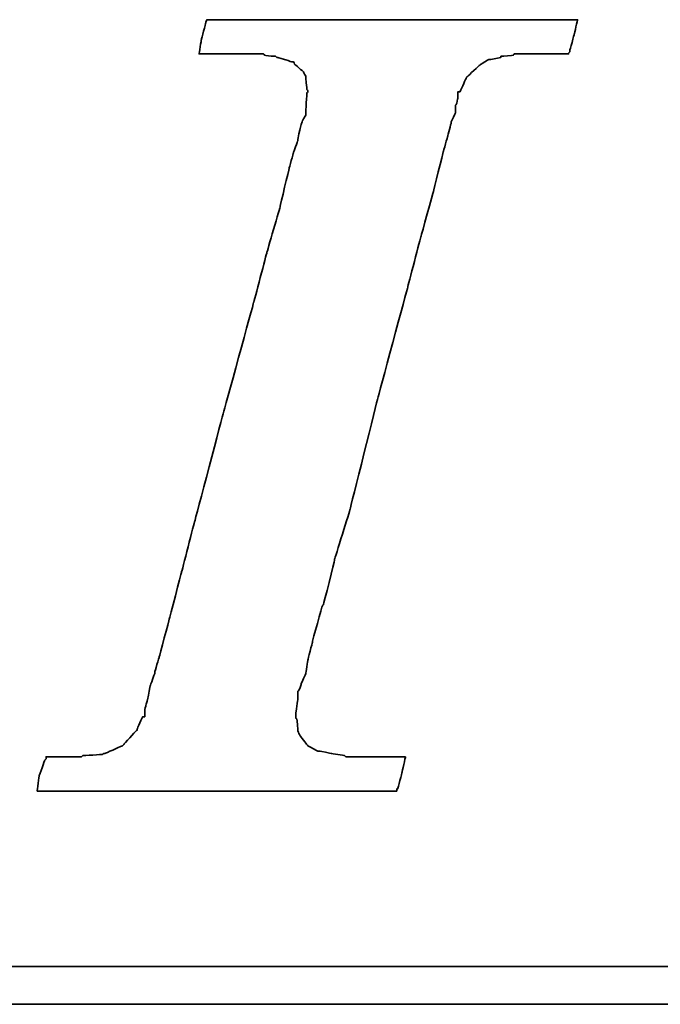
# Model space of a CAD drawing. Header units: millimetres. Extents: x 714 to 1297, y 174 to 394.
# Tile 32 of 51: x 1121.3 to 1125.09, y 225.51 to 231.34. Entities that reach past the tile are written whole.
import ezdxf

# ---------------------------------------------------------------- set-up
doc = ezdxf.new("R2010")
doc.units = ezdxf.units.MM
doc.header["$LTSCALE"] = 10
doc.layers.add('DIM', color=4, linetype='Continuous')
doc.layers.add('layer 1', color=7, linetype='Continuous')

# ---------------------------------------------------------------- blocks, each defined once
blk = doc.blocks.new('TBI MOTION logo(完整正式版)')
at = {"layer": 'layer 1', "color": 22, "lineweight": 35}
for points, knots in [([(-40.59125, -7.94375), (-40.59125, -7.94375), (-40.97375, -7.94375), (-40.97375, -7.94375), (-40.97375, -7.94375), (-40.97375, -7.94375), (-41.38125, -7.94375), (-41.38125, -7.94375), (-41.38125, -7.94375), (-41.38125, -7.94375), (-41.54875, -7.94375), (-41.54875, -7.94375), (-41.54875, -7.94375), (-41.54875, -7.94375), (-41.59875, -7.94375), (-41.59875, -7.94375), (-41.59875, -7.94375), (-41.59875, -7.94375), (-41.88375, -7.94375), (-41.88375, -7.94375), (-41.88375, -7.94375), (-41.88375, -7.94375), (-41.90875, -7.91875), (-41.90875, -7.91875), (-41.90875, -7.91875), (-41.90875, -7.91875), (-42.19875, -7.87125), (-42.19875, -7.87125), (-42.19875, -7.87125), (-42.19875, -7.87125), (-42.43875, -7.82375), (-42.43875, -7.82375), (-42.43875, -7.82375), (-42.43875, -7.82375), (-42.45875, -7.82375), (-42.45875, -7.82375), (-42.45875, -7.82375), (-42.45875, -7.82375), (-42.48625, -7.82375), (-42.48625, -7.82375), (-42.48625, -7.82375), (-42.48625, -7.82375), (-42.67625, -7.72375), (-42.67625, -7.72375), (-42.67625, -7.72375), (-42.67625, -7.72375), (-42.70125, -7.70375), (-42.70125, -7.70375), (-42.70125, -7.70375), (-42.70125, -7.70375), (-42.72375, -7.67875), (-42.72375, -7.67875), (-42.72375, -7.67875), (-42.72375, -7.67875), (-42.86875, -7.48875), (-42.86875, -7.48875), (-42.86875, -7.48875), (-42.86875, -7.48875), (-42.89375, -7.43875), (-42.89375, -7.43875), (-42.89375, -7.43875), (-42.89375, -7.43875), (-42.91875, -7.38875), (-42.91875, -7.38875), (-42.91875, -7.38875), (-42.91875, -7.38875), (-42.93875, -7.12875), (-42.93875, -7.12875), (-42.93875, -7.12875), (-42.93875, -7.12875), (-42.96375, -7.10375), (-42.96375, -7.10375), (-42.96375, -7.10375), (-42.96375, -7.10375), (-42.96375, -7.05375), (-42.96375, -7.05375), (-42.96375, -7.05375), (-42.96375, -7.05375), (-42.96375, -7.00875), (-42.96375, -7.00875), (-42.96375, -7.00875), (-42.96375, -7.00875), (-42.91875, -6.69625), (-42.91875, -6.69625), (-42.91875, -6.69625), (-42.91875, -6.69625), (-42.91875, -6.62375), (-42.91875, -6.62375), (-42.91875, -6.62375), (-42.91875, -6.62375), (-42.91875, -6.59625), (-42.91875, -6.59625), (-42.91875, -6.59625), (-42.91875, -6.59625), (-42.91875, -6.57375), (-42.91875, -6.57375), (-42.91875, -6.57375), (-42.91875, -6.57375), (-42.91875, -6.52875), (-42.91875, -6.52875), (-42.91875, -6.52875), (-42.91875, -6.52875), (-42.89375, -6.50375), (-42.89375, -6.50375), (-42.89375, -6.50375), (-42.89375, -6.50375), (-42.84375, -6.38375), (-42.84375, -6.38375), (-42.84375, -6.38375), (-42.84375, -6.38375), (-42.84375, -6.35875), (-42.84375, -6.35875), (-42.84375, -6.35875), (-42.84375, -6.35875), (-42.74625, -6.14375), (-42.74625, -6.14375), (-42.74625, -6.14375), (-42.74625, -6.14375), (-42.70125, -5.85375), (-42.70125, -5.85375), (-42.70125, -5.85375), (-42.70125, -5.85375), (-42.60375, -5.47125), (-42.60375, -5.47125), (-42.60375, -5.47125), (-42.60375, -5.47125), (-42.60375, -5.44875), (-42.60375, -5.44875), (-42.60375, -5.44875), (-42.60375, -5.44875), (-42.38875, -4.67875), (-42.38875, -4.67875), (-42.38875, -4.67875), (-42.38875, -4.67875), (-42.36375, -4.65375), (-42.36375, -4.65375), (-42.36375, -4.65375), (-42.36375, -4.65375), (-42.12375, -3.69625), (-42.12375, -3.69625), (-42.12375, -3.69625), (-42.12375, -3.69625), (-42.12375, -3.67374), (-42.12375, -3.67374), (-42.12375, -3.67374), (-42.12375, -3.67374), (-41.78875, -2.59374), (-41.78875, -2.59374), (-41.78875, -2.59374), (-41.78875, -2.59374), (-41.18875, -0.19375), (-41.18875, -0.19375), (-41.18875, -0.19375), (-41.18875, -0.19375), (-40.54375, 2.20624), (-40.54375, 2.20624), (-40.54375, 2.20624), (-40.54375, 2.20624), (-40.25375, 3.30875), (-40.25375, 3.30875), (-40.25375, 3.30875), (-40.25375, 3.30875), (-39.98875, 4.27125), (-39.98875, 4.27125), (-39.98875, 4.27125), (-39.98875, 4.27125), (-39.77375, 5.13125), (-39.77375, 5.13125), (-39.77375, 5.13125), (-39.77375, 5.13125), (-39.67875, 5.47125), (-39.67875, 5.47125), (-39.67875, 5.47125), (-39.67875, 5.47125), (-39.60375, 5.75625), (-39.60375, 5.75625), (-39.60375, 5.75625), (-39.60375, 5.75625), (-39.60375, 5.78125), (-39.60375, 5.78125), (-39.60375, 5.78125), (-39.60375, 5.78125), (-39.50875, 5.97125), (-39.50875, 5.97125), (-39.50875, 5.97125), (-39.50875, 5.97125), (-39.50875, 6.13875), (-39.50875, 6.13875), (-39.50875, 6.13875), (-39.50875, 6.13875), (-39.48625, 6.16625), (-39.48625, 6.16625), (-39.48625, 6.16625), (-39.48625, 6.16625), (-39.46125, 6.28625), (-39.46125, 6.28625), (-39.46125, 6.28625), (-39.46125, 6.28625), (-39.46125, 6.42625), (-39.46125, 6.42625), (-39.46125, 6.42625), (-39.46125, 6.42625), (-39.41375, 6.42625), (-39.41375, 6.42625), (-39.41375, 6.42625), (-39.41375, 6.42625), (-39.29375, 6.69125), (-39.29375, 6.69125), (-39.29375, 6.69125), (-39.29375, 6.69125), (-39.26875, 6.74125), (-39.26875, 6.74125), (-39.26875, 6.74125), (-39.26875, 6.74125), (-39.24375, 6.76625), (-39.24375, 6.76625), (-39.24375, 6.76625), (-39.24375, 6.76625), (-38.98375, 7.00624), (-38.98375, 7.00624), (-38.98375, 7.00624), (-38.98375, 7.00624), (-38.95625, 7.02624), (-38.95625, 7.02624), (-38.95625, 7.02624), (-38.95625, 7.02624), (-38.78875, 7.12624), (-38.78875, 7.12624), (-38.78875, 7.12624), (-38.78875, 7.12624), (-38.76375, 7.12624), (-38.76375, 7.12624), (-38.76375, 7.12624), (-38.76375, 7.12624), (-38.74375, 7.12624), (-38.74375, 7.12624), (-38.74375, 7.12624), (-38.74375, 7.12624), (-38.52875, 7.17125), (-38.52875, 7.17125), (-38.52875, 7.17125), (-38.52875, 7.17125), (-38.52875, 7.19624), (-38.52875, 7.19624), (-38.52875, 7.19624), (-38.52875, 7.19624), (-38.50375, 7.19624), (-38.50375, 7.19624), (-38.50375, 7.19624), (-38.50375, 7.19624), (-38.26125, 7.21875), (-38.26125, 7.21875), (-38.26125, 7.21875), (-38.26125, 7.21875), (-38.23875, 7.24624), (-38.23875, 7.24624), (-38.23875, 7.24624), (-38.23875, 7.24624), (-38.21625, 7.24624), (-38.21625, 7.24624), (-38.21625, 7.24624), (-38.21625, 7.24624), (-38.18875, 7.24624), (-38.18875, 7.24624), (-38.18875, 7.24624), (-38.18875, 7.24624), (-37.90375, 7.24624), (-37.90375, 7.24624), (-37.90375, 7.24624), (-37.90375, 7.24624), (-37.85375, 7.24624), (-37.85375, 7.24624), (-37.85375, 7.24624), (-37.85375, 7.24624), (-37.75875, 7.24624), (-37.75875, 7.24624), (-37.75875, 7.24624), (-37.75875, 7.24624), (-37.42375, 7.24624), (-37.42375, 7.24624), (-37.42375, 7.24624), (-37.42375, 7.24624), (-37.08875, 7.24624), (-37.08875, 7.24624), (-37.08875, 7.24624), (-37.08875, 7.24624), (-37.06375, 7.24624), (-37.06375, 7.24624), (-37.06375, 7.24624), (-37.06375, 7.24624), (-37.06375, 7.26624), (-37.06375, 7.26624), (-37.06375, 7.26624), (-37.06375, 7.26624), (-37.03875, 7.29125), (-37.03875, 7.29125), (-37.03875, 7.29125), (-37.03875, 7.29125), (-37.03875, 7.31625), (-37.03875, 7.31625), (-37.03875, 7.31625), (-37.03875, 7.31625), (-36.94125, 7.67625), (-36.94125, 7.67625), (-36.94125, 7.67625), (-36.94125, 7.67625), (-36.86875, 7.98625), (-36.86875, 7.98625), (-36.86875, 7.98625), (-36.86875, 7.98625), (-36.98875, 7.98625), (-36.98875, 7.98625), (-36.98875, 7.98625), (-36.98875, 7.98625), (-37.42375, 7.98625), (-37.42375, 7.98625), (-37.42375, 7.98625), (-37.42375, 7.98625), (-37.94875, 7.98625), (-37.94875, 7.98625), (-37.94875, 7.98625), (-37.94875, 7.98625), (-38.57375, 7.98625), (-38.57375, 7.98625), (-38.57375, 7.98625), (-38.57375, 7.98625), (-39.29375, 7.98625), (-39.29375, 7.98625), (-39.29375, 7.98625), (-39.29375, 7.98625), (-40.82875, 7.98625), (-40.82875, 7.98625), (-40.82875, 7.98625), (-40.82875, 7.98625), (-42.36375, 7.98625), (-42.36375, 7.98625), (-42.36375, 7.98625), (-42.36375, 7.98625), (-43.08375, 7.98625), (-43.08375, 7.98625), (-43.08375, 7.98625), (-43.08375, 7.98625), (-43.70875, 7.98625), (-43.70875, 7.98625), (-43.70875, 7.98625), (-43.70875, 7.98625), (-44.23375, 7.98625), (-44.23375, 7.98625), (-44.23375, 7.98625), (-44.23375, 7.98625), (-44.66875, 7.98625), (-44.66875, 7.98625), (-44.66875, 7.98625), (-44.66875, 7.98625), (-44.88375, 7.98625), (-44.88375, 7.98625), (-44.88375, 7.98625), (-44.88375, 7.98625), (-44.90875, 7.94125), (-44.90875, 7.94125), (-44.90875, 7.94125), (-44.90875, 7.94125), (-44.90875, 7.91625), (-44.90875, 7.91625), (-44.90875, 7.91625), (-44.90875, 7.91625), (-45.00375, 7.55625), (-45.00375, 7.55625), (-45.00375, 7.55625), (-45.00375, 7.55625), (-45.05375, 7.24624), (-45.05375, 7.24624), (-45.05375, 7.24624), (-45.05375, 7.24624), (-44.61875, 7.24624), (-44.61875, 7.24624), (-44.61875, 7.24624), (-44.61875, 7.24624), (-44.11375, 7.24624), (-44.11375, 7.24624), (-44.11375, 7.24624), (-44.11375, 7.24624), (-43.99375, 7.24624), (-43.99375, 7.24624), (-43.99375, 7.24624), (-43.99375, 7.24624), (-43.94625, 7.24624), (-43.94625, 7.24624), (-43.94625, 7.24624), (-43.94625, 7.24624), (-43.92374, 7.24624), (-43.92374, 7.24624), (-43.92374, 7.24624), (-43.92374, 7.24624), (-43.65875, 7.24624), (-43.65875, 7.24624), (-43.65875, 7.24624), (-43.65875, 7.24624), (-43.63875, 7.21875), (-43.63875, 7.21875), (-43.63875, 7.21875), (-43.63875, 7.21875), (-43.46875, 7.19624), (-43.46875, 7.19624), (-43.46875, 7.19624), (-43.46875, 7.19624), (-43.39875, 7.19624), (-43.39875, 7.19624), (-43.39875, 7.19624), (-43.39875, 7.19624), (-43.37125, 7.17125), (-43.37125, 7.17125), (-43.37125, 7.17125), (-43.37125, 7.17125), (-43.34875, 7.17125), (-43.34875, 7.17125), (-43.34875, 7.17125), (-43.34875, 7.17125), (-43.20375, 7.12624), (-43.20375, 7.12624), (-43.20375, 7.12624), (-43.20375, 7.12624), (-43.05875, 7.07624), (-43.05875, 7.07624), (-43.05875, 7.07624), (-43.05875, 7.07624), (-43.01375, 7.07624), (-43.01375, 7.07624), (-43.01375, 7.07624), (-43.01375, 7.07624), (-42.98875, 7.02624), (-42.98875, 7.02624), (-42.98875, 7.02624), (-42.98875, 7.02624), (-42.79875, 6.86125), (-42.79875, 6.86125), (-42.79875, 6.86125), (-42.79875, 6.86125), (-42.77375, 6.81125), (-42.77375, 6.81125), (-42.77375, 6.81125), (-42.77375, 6.81125), (-42.74625, 6.76625), (-42.74625, 6.76625), (-42.74625, 6.76625), (-42.74625, 6.76625), (-42.72375, 6.47625), (-42.72375, 6.47625), (-42.72375, 6.47625), (-42.72375, 6.47625), (-42.70125, 6.45124), (-42.70125, 6.45124), (-42.70125, 6.45124), (-42.70125, 6.45124), (-42.70125, 6.42625), (-42.70125, 6.42625), (-42.70125, 6.42625), (-42.70125, 6.42625), (-42.72375, 6.40625), (-42.72375, 6.40625), (-42.72375, 6.40625), (-42.72375, 6.40625), (-42.74625, 5.97125), (-42.74625, 5.97125), (-42.74625, 5.97125), (-42.74625, 5.97125), (-42.74625, 5.94625), (-42.74625, 5.94625), (-42.74625, 5.94625), (-42.74625, 5.94625), (-42.74625, 5.92625), (-42.74625, 5.92625), (-42.74625, 5.92625), (-42.74625, 5.92625), (-42.77375, 5.87625), (-42.77375, 5.87625), (-42.77375, 5.87625), (-42.77375, 5.87625), (-42.81875, 5.80625), (-42.81875, 5.80625), (-42.81875, 5.80625), (-42.81875, 5.80625), (-42.86875, 5.63625), (-42.86875, 5.63625), (-42.86875, 5.63625), (-42.86875, 5.63625), (-42.91875, 5.39625), (-42.91875, 5.39625), (-42.91875, 5.39625), (-42.91875, 5.39625), (-42.91875, 5.37124), (-42.91875, 5.37124), (-42.91875, 5.37124), (-42.91875, 5.37124), (-43.01375, 5.10874), (-43.01375, 5.10874), (-43.01375, 5.10874), (-43.01375, 5.10874), (-43.10875, 4.77124), (-43.10875, 4.77124), (-43.10875, 4.77124), (-43.10875, 4.77124), (-43.29875, 3.95625), (-43.29875, 3.95625), (-43.29875, 3.95625), (-43.29875, 3.95625), (-43.58875, 2.95125), (-43.58875, 2.95125), (-43.58875, 2.95125), (-43.58875, 2.95125), (-43.87375, 1.87125), (-43.87375, 1.87125), (-43.87375, 1.87125), (-43.87375, 1.87125), (-44.52625, -0.50374), (-44.52625, -0.50374), (-44.52625, -0.50374), (-44.52625, -0.50374), (-45.14875, -2.85375), (-45.14875, -2.85375), (-45.14875, -2.85375), (-45.14875, -2.85375), (-45.43375, -3.95875), (-45.43375, -3.95875), (-45.43375, -3.95875), (-45.43375, -3.95875), (-45.69875, -4.96875), (-45.69875, -4.96875), (-45.69875, -4.96875), (-45.69875, -4.96875), (-45.91375, -5.78375), (-45.91375, -5.78375), (-45.91375, -5.78375), (-45.91375, -5.78375), (-46.01375, -6.11875), (-46.01375, -6.11875), (-46.01375, -6.11875), (-46.01375, -6.11875), (-46.01375, -6.14375), (-46.01375, -6.14375), (-46.01375, -6.14375), (-46.01375, -6.14375), (-46.10875, -6.40875), (-46.10875, -6.40875), (-46.10875, -6.40875), (-46.10875, -6.40875), (-46.15375, -6.64875), (-46.15375, -6.64875), (-46.15375, -6.64875), (-46.15375, -6.64875), (-46.20375, -6.83875), (-46.20375, -6.83875), (-46.20375, -6.83875), (-46.20375, -6.83875), (-46.22875, -6.93375), (-46.22875, -6.93375), (-46.22875, -6.93375), (-46.22875, -6.93375), (-46.22875, -7.07875), (-46.22875, -7.07875), (-46.22875, -7.07875), (-46.22875, -7.07875), (-46.27375, -7.07875), (-46.27375, -7.07875), (-46.27375, -7.07875), (-46.27375, -7.07875), (-46.39375, -7.34375), (-46.39375, -7.34375), (-46.39375, -7.34375), (-46.39375, -7.34375), (-46.39375, -7.36875), (-46.39375, -7.36875), (-46.39375, -7.36875), (-46.39375, -7.36875), (-46.42125, -7.38875), (-46.42125, -7.38875), (-46.42125, -7.38875), (-46.42125, -7.38875), (-46.68375, -7.67875), (-46.68375, -7.67875), (-46.68375, -7.67875), (-46.68375, -7.67875), (-46.70875, -7.70375), (-46.70875, -7.70375), (-46.70875, -7.70375), (-46.70875, -7.70375), (-46.75375, -7.72375), (-46.75375, -7.72375), (-46.75375, -7.72375), (-46.75375, -7.72375), (-47.08875, -7.87125), (-47.08875, -7.87125), (-47.08875, -7.87125), (-47.08875, -7.87125), (-47.11625, -7.87125), (-47.11625, -7.87125), (-47.11625, -7.87125), (-47.11625, -7.87125), (-47.13875, -7.89375), (-47.13875, -7.89375), (-47.13875, -7.89375), (-47.13875, -7.89375), (-47.56875, -7.91875), (-47.56875, -7.91875), (-47.56875, -7.91875), (-47.56875, -7.91875), (-47.59625, -7.94375), (-47.59625, -7.94375), (-47.59625, -7.94375), (-47.59625, -7.94375), (-47.64375, -7.94375), (-47.64375, -7.94375), (-47.64375, -7.94375), (-47.64375, -7.94375), (-47.73625, -7.94375), (-47.73625, -7.94375), (-47.73625, -7.94375), (-47.73625, -7.94375), (-48.07375, -7.94375), (-48.07375, -7.94375), (-48.07375, -7.94375), (-48.07375, -7.94375), (-48.36125, -7.94375), (-48.36125, -7.94375), (-48.36125, -7.94375), (-48.36125, -7.94375), (-48.36125, -7.96625), (-48.36125, -7.96625), (-48.36125, -7.96625), (-48.36125, -7.96625), (-48.36125, -7.99125), (-48.36125, -7.99125), (-48.36125, -7.99125), (-48.36125, -7.99125), (-48.38875, -8.01375), (-48.38875, -8.01375), (-48.38875, -8.01375), (-48.38875, -8.01375), (-48.50875, -8.34875), (-48.50875, -8.34875), (-48.50875, -8.34875), (-48.50875, -8.34875), (-48.55375, -8.68625), (-48.55375, -8.68625), (-48.55375, -8.68625), (-48.55375, -8.68625), (-48.45875, -8.68625), (-48.45875, -8.68625), (-48.45875, -8.68625), (-48.45875, -8.68625), (-48.07375, -8.68625), (-48.07375, -8.68625), (-48.07375, -8.68625), (-48.07375, -8.68625), (-47.52375, -8.68625), (-47.52375, -8.68625), (-47.52375, -8.68625), (-47.52375, -8.68625), (-46.92375, -8.68625), (-46.92375, -8.68625), (-46.92375, -8.68625), (-46.92375, -8.68625), (-46.25375, -8.68625), (-46.25375, -8.68625), (-46.25375, -8.68625), (-46.25375, -8.68625), (-46.20375, -8.68625), (-46.20375, -8.68625), (-46.20375, -8.68625), (-46.20375, -8.68625), (-44.71375, -8.68625), (-44.71375, -8.68625), (-44.71375, -8.68625), (-44.71375, -8.68625), (-43.22875, -8.68625), (-43.22875, -8.68625), (-43.22875, -8.68625), (-43.22875, -8.68625), (-42.55875, -8.68625), (-42.55875, -8.68625), (-42.55875, -8.68625), (-42.55875, -8.68625), (-42.50875, -8.68625), (-42.50875, -8.68625), (-42.50875, -8.68625), (-42.50875, -8.68625), (-41.93375, -8.68625), (-41.93375, -8.68625), (-41.93375, -8.68625), (-41.93375, -8.68625), (-41.38125, -8.68625), (-41.38125, -8.68625), (-41.38125, -8.68625), (-41.38125, -8.68625), (-40.97375, -8.68625), (-40.97375, -8.68625), (-40.97375, -8.68625), (-40.97375, -8.68625), (-40.78125, -8.68625), (-40.78125, -8.68625), (-40.78125, -8.68625), (-40.78125, -8.68625), (-40.78125, -8.63875), (-40.78125, -8.63875), (-40.78125, -8.63875), (-40.78125, -8.63875), (-40.75875, -8.63875), (-40.75875, -8.63875), (-40.75875, -8.63875), (-40.75875, -8.63875), (-40.66375, -8.27875), (-40.66375, -8.27875), (-40.66375, -8.27875), (-40.66375, -8.27875), (-40.59125, -7.94375), (-40.59125, -7.94375)], [0, 0, 0, 0, 0.00558659, 0.00558659, 0.00558659, 0.0055866, 0.01117318, 0.01117318, 0.01117318, 0.01117319, 0.01675978, 0.01675978, 0.01675978, 0.01675979, 0.02234637, 0.02234637, 0.02234637, 0.02234638, 0.02793296, 0.02793296, 0.02793296, 0.02793297, 0.03351955, 0.03351955, 0.03351955, 0.03351956, 0.03910615, 0.03910615, 0.03910615, 0.03910616, 0.04469274, 0.04469274, 0.04469274, 0.04469275, 0.05027933, 0.05027933, 0.05027933, 0.05027934, 0.05586592, 0.05586592, 0.05586592, 0.05586593, 0.06145251, 0.06145251, 0.06145251, 0.06145252, 0.06703911, 0.06703911, 0.06703911, 0.06703912, 0.0726257, 0.0726257, 0.0726257, 0.07262571, 0.07821229, 0.07821229, 0.07821229, 0.0782123, 0.08379888, 0.08379888, 0.08379888, 0.08379889, 0.08938547, 0.08938547, 0.08938547, 0.08938548, 0.09497207, 0.09497207, 0.09497207, 0.09497208, 0.10055866, 0.10055866, 0.10055866, 0.10055867, 0.10614525, 0.10614525, 0.10614525, 0.10614526, 0.11173184, 0.11173184, 0.11173184, 0.11173185, 0.11731844, 0.11731844, 0.11731844, 0.11731845, 0.12290503, 0.12290503, 0.12290503, 0.12290504, 0.12849162, 0.12849162, 0.12849162, 0.12849163, 0.13407821, 0.13407821, 0.13407821, 0.13407822, 0.1396648, 0.1396648, 0.1396648, 0.13966481, 0.1452514, 0.1452514, 0.1452514, 0.14525141, 0.15083799, 0.15083799, 0.15083799, 0.150838, 0.15642458, 0.15642458, 0.15642458, 0.15642459, 0.16201117, 0.16201117, 0.16201117, 0.16201118, 0.16759777, 0.16759777, 0.16759777, 0.16759778, 0.17318436, 0.17318436, 0.17318436, 0.17318437, 0.17877095, 0.17877095, 0.17877095, 0.17877096, 0.18435754, 0.18435754, 0.18435754, 0.18435755, 0.18994413, 0.18994413, 0.18994413, 0.18994414, 0.19553073, 0.19553073, 0.19553073, 0.19553074, 0.20111732, 0.20111732, 0.20111732, 0.20111733, 0.20670391, 0.20670391, 0.20670391, 0.20670392, 0.2122905, 0.2122905, 0.2122905, 0.21229051, 0.21787709, 0.21787709, 0.21787709, 0.2178771, 0.22346369, 0.22346369, 0.22346369, 0.2234637, 0.22905028, 0.22905028, 0.22905028, 0.22905029, 0.23463687, 0.23463687, 0.23463687, 0.23463688, 0.24022346, 0.24022346, 0.24022346, 0.24022347, 0.24581006, 0.24581006, 0.24581006, 0.24581007, 0.25139665, 0.25139665, 0.25139665, 0.25139666, 0.25698324, 0.25698324, 0.25698324, 0.25698325, 0.26256983, 0.26256983, 0.26256983, 0.26256984, 0.26815642, 0.26815642, 0.26815642, 0.26815643, 0.27374302, 0.27374302, 0.27374302, 0.27374303, 0.27932961, 0.27932961, 0.27932961, 0.27932962, 0.2849162, 0.2849162, 0.2849162, 0.28491621, 0.29050279, 0.29050279, 0.29050279, 0.2905028, 0.29608939, 0.29608939, 0.29608939, 0.2960894, 0.30167598, 0.30167598, 0.30167598, 0.30167599, 0.30726257, 0.30726257, 0.30726257, 0.30726258, 0.31284916, 0.31284916, 0.31284916, 0.31284917, 0.31843575, 0.31843575, 0.31843575, 0.31843576, 0.32402235, 0.32402235, 0.32402235, 0.32402236, 0.32960894, 0.32960894, 0.32960894, 0.32960895, 0.33519553, 0.33519553, 0.33519553, 0.33519554, 0.34078212, 0.34078212, 0.34078212, 0.34078213, 0.34636872, 0.34636872, 0.34636872, 0.34636873, 0.35195531, 0.35195531, 0.35195531, 0.35195532, 0.3575419, 0.3575419, 0.3575419, 0.35754191, 0.36312849, 0.36312849, 0.36312849, 0.3631285, 0.36871508, 0.36871508, 0.36871508, 0.36871509, 0.37430168, 0.37430168, 0.37430168, 0.37430169, 0.37988827, 0.37988827, 0.37988827, 0.37988828, 0.38547486, 0.38547486, 0.38547486, 0.38547487, 0.39106145, 0.39106145, 0.39106145, 0.39106146, 0.39664804, 0.39664804, 0.39664804, 0.39664805, 0.40223464, 0.40223464, 0.40223464, 0.40223465, 0.40782123, 0.40782123, 0.40782123, 0.40782124, 0.41340782, 0.41340782, 0.41340782, 0.41340783, 0.41899441, 0.41899441, 0.41899441, 0.41899442, 0.42458101, 0.42458101, 0.42458101, 0.42458102, 0.4301676, 0.4301676, 0.4301676, 0.43016761, 0.43575419, 0.43575419, 0.43575419, 0.4357542, 0.44134078, 0.44134078, 0.44134078, 0.44134079, 0.44692737, 0.44692737, 0.44692737, 0.44692738, 0.45251397, 0.45251397, 0.45251397, 0.45251398, 0.45810056, 0.45810056, 0.45810056, 0.45810057, 0.46368715, 0.46368715, 0.46368715, 0.46368716, 0.46927374, 0.46927374, 0.46927374, 0.46927375, 0.47486034, 0.47486034, 0.47486034, 0.47486035, 0.48044693, 0.48044693, 0.48044693, 0.48044694, 0.48603352, 0.48603352, 0.48603352, 0.48603353, 0.49162011, 0.49162011, 0.49162011, 0.49162012, 0.4972067, 0.4972067, 0.4972067, 0.49720671, 0.5027933, 0.5027933, 0.5027933, 0.50279331, 0.50837989, 0.50837989, 0.50837989, 0.5083799, 0.51396648, 0.51396648, 0.51396648, 0.51396649, 0.51955307, 0.51955307, 0.51955307, 0.51955308, 0.52513966, 0.52513966, 0.52513966, 0.52513967, 0.53072626, 0.53072626, 0.53072626, 0.53072627, 0.53631285, 0.53631285, 0.53631285, 0.53631286, 0.54189944, 0.54189944, 0.54189944, 0.54189945, 0.54748603, 0.54748603, 0.54748603, 0.54748604, 0.55307263, 0.55307263, 0.55307263, 0.55307264, 0.55865922, 0.55865922, 0.55865922, 0.55865923, 0.56424581, 0.56424581, 0.56424581, 0.56424582, 0.5698324, 0.5698324, 0.5698324, 0.56983241, 0.57541899, 0.57541899, 0.57541899, 0.575419, 0.58100559, 0.58100559, 0.58100559, 0.5810056, 0.58659218, 0.58659218, 0.58659218, 0.58659219, 0.59217877, 0.59217877, 0.59217877, 0.59217878, 0.59776536, 0.59776536, 0.59776536, 0.59776537, 0.60335196, 0.60335196, 0.60335196, 0.60335197, 0.60893855, 0.60893855, 0.60893855, 0.60893856, 0.61452514, 0.61452514, 0.61452514, 0.61452515, 0.62011173, 0.62011173, 0.62011173, 0.62011174, 0.62569832, 0.62569832, 0.62569832, 0.62569833, 0.63128492, 0.63128492, 0.63128492, 0.63128493, 0.63687151, 0.63687151, 0.63687151, 0.63687152, 0.6424581, 0.6424581, 0.6424581, 0.64245811, 0.64804469, 0.64804469, 0.64804469, 0.6480447, 0.65363128, 0.65363128, 0.65363128, 0.65363129, 0.65921788, 0.65921788, 0.65921788, 0.65921789, 0.66480447, 0.66480447, 0.66480447, 0.66480448, 0.67039106, 0.67039106, 0.67039106, 0.67039107, 0.67597765, 0.67597765, 0.67597765, 0.67597766, 0.68156425, 0.68156425, 0.68156425, 0.68156426, 0.68715084, 0.68715084, 0.68715084, 0.68715085, 0.69273743, 0.69273743, 0.69273743, 0.69273744, 0.69832402, 0.69832402, 0.69832402, 0.69832403, 0.70391061, 0.70391061, 0.70391061, 0.70391062, 0.70949721, 0.70949721, 0.70949721, 0.70949722, 0.7150838, 0.7150838, 0.7150838, 0.71508381, 0.72067039, 0.72067039, 0.72067039, 0.7206704, 0.72625698, 0.72625698, 0.72625698, 0.72625699, 0.73184358, 0.73184358, 0.73184358, 0.73184359, 0.73743017, 0.73743017, 0.73743017, 0.73743018, 0.74301676, 0.74301676, 0.74301676, 0.74301677, 0.74860335, 0.74860335, 0.74860335, 0.74860336, 0.75418994, 0.75418994, 0.75418994, 0.75418995, 0.75977654, 0.75977654, 0.75977654, 0.75977655, 0.76536313, 0.76536313, 0.76536313, 0.76536314, 0.77094972, 0.77094972, 0.77094972, 0.77094973, 0.77653631, 0.77653631, 0.77653631, 0.77653632, 0.78212291, 0.78212291, 0.78212291, 0.78212292, 0.7877095, 0.7877095, 0.7877095, 0.78770951, 0.79329609, 0.79329609, 0.79329609, 0.7932961, 0.79888268, 0.79888268, 0.79888268, 0.79888269, 0.80446927, 0.80446927, 0.80446927, 0.80446928, 0.81005587, 0.81005587, 0.81005587, 0.81005588, 0.81564246, 0.81564246, 0.81564246, 0.81564247, 0.82122905, 0.82122905, 0.82122905, 0.82122906, 0.82681564, 0.82681564, 0.82681564, 0.82681565, 0.83240223, 0.83240223, 0.83240223, 0.83240224, 0.83798883, 0.83798883, 0.83798883, 0.83798884, 0.84357542, 0.84357542, 0.84357542, 0.84357543, 0.84916201, 0.84916201, 0.84916201, 0.84916202, 0.8547486, 0.8547486, 0.8547486, 0.85474861, 0.8603352, 0.8603352, 0.8603352, 0.86033521, 0.86592179, 0.86592179, 0.86592179, 0.8659218, 0.87150838, 0.87150838, 0.87150838, 0.87150839, 0.87709497, 0.87709497, 0.87709497, 0.87709498, 0.88268156, 0.88268156, 0.88268156, 0.88268157, 0.88826816, 0.88826816, 0.88826816, 0.88826817, 0.89385475, 0.89385475, 0.89385475, 0.89385476, 0.89944134, 0.89944134, 0.89944134, 0.89944135, 0.90502793, 0.90502793, 0.90502793, 0.90502794, 0.91061453, 0.91061453, 0.91061453, 0.91061454, 0.91620112, 0.91620112, 0.91620112, 0.91620113, 0.92178771, 0.92178771, 0.92178771, 0.92178772, 0.9273743, 0.9273743, 0.9273743, 0.92737431, 0.93296089, 0.93296089, 0.93296089, 0.9329609, 0.93854749, 0.93854749, 0.93854749, 0.9385475, 0.94413408, 0.94413408, 0.94413408, 0.94413409, 0.94972067, 0.94972067, 0.94972067, 0.94972068, 0.95530726, 0.95530726, 0.95530726, 0.95530727, 0.96089385, 0.96089385, 0.96089385, 0.96089386, 0.96648045, 0.96648045, 0.96648045, 0.96648046, 0.97206704, 0.97206704, 0.97206704, 0.97206705, 0.97765363, 0.97765363, 0.97765363, 0.97765364, 0.98324022, 0.98324022, 0.98324022, 0.98324023, 0.98882682, 0.98882682, 0.98882682, 0.98882683, 0.99441341, 0.99441341, 0.99441341, 0.99441342, 1, 1, 1, 1]), ([(75.90875, -9.47875), (75.90875, -9.47875), (75.90875, -12.28625), (75.90875, -12.28625), (75.90875, -12.28625), (75.90875, -12.28625), (75.90875, -12.47875), (75.90875, -12.47875), (75.90875, -12.47875), (75.90875, -12.47875), (75.71625, -12.47875), (75.71625, -12.47875), (75.71625, -12.47875), (75.71625, -12.47875), (-88.32875, -12.47875), (-88.32875, -12.47875), (-88.32875, -12.47875), (-88.32875, -12.47875), (-88.32875, -13.29375), (-88.32875, -13.29375), (-88.32875, -13.29375), (-88.32875, -13.29375), (82.89125, -13.29375), (82.89125, -13.29375), (82.89125, -13.29375), (82.89125, -13.29375), (75.90875, -9.47875), (75.90875, -9.47875)], [0, 0, 0, 0, 0.14285714, 0.14285714, 0.14285714, 0.14285715, 0.28571429, 0.28571429, 0.28571429, 0.2857143, 0.42857143, 0.42857143, 0.42857143, 0.42857144, 0.57142857, 0.57142857, 0.57142857, 0.57142858, 0.71428571, 0.71428571, 0.71428571, 0.71428572, 0.85714286, 0.85714286, 0.85714286, 0.85714287, 1, 1, 1, 1])]:
    blk.add_open_spline(points, degree=3, knots=knots, dxfattribs=at)

msp = doc.modelspace()

# ---------------------------------------------------------------- block references
at = {"layer": 'DIM', "color": 7, "xscale": 0.2736514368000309, "yscale": 0.2736514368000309, "zscale": 0.2736514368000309}
msp.add_blockref('TBI MOTION logo(完整正式版)', (1134.6891, 229.1508), dxfattribs=at)

doc.saveas('drawing.dxf')
